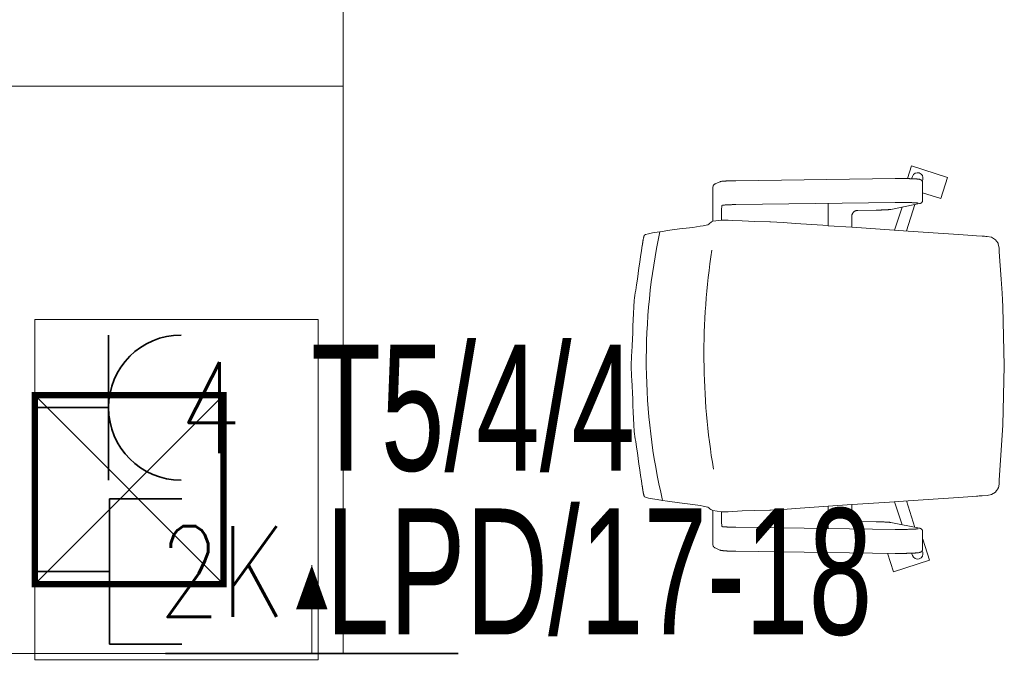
# Model space of a CAD drawing. Header units: millimetres. Extents: x 167773 to 185035, y -114105 to -66770.
# Tile 35 of 114: x 174370 to 174526, y -96689 to -96586. Entities that reach past the tile are written whole.
import ezdxf
from ezdxf.enums import TextEntityAlignment as Align

# ---------------------------------------------------------------- set-up
doc = ezdxf.new("R2010")
doc.units = ezdxf.units.MM
doc.linetypes.add('ACAD_ISO03W100', pattern=[30, 12, -18])
doc.layers.get('0').update_dxf_attribs({"lineweight": 9})
for name, color, linetype, lineweight in [('c-meble', 5, 'Continuous', 9), ('El-koryta_puszki', 1, 'Continuous', 35), ('El_gniazda', 144, 'Continuous', 35), ('h-hatch', 8, 'Continuous', 9)]:
    doc.layers.add(name, color=color, linetype=linetype, lineweight=lineweight)
doc.styles.add('Arial', font='arial.ttf')
doc.styles.add('ROMANS', font='romans__.ttf', dxfattribs={"height": 0.2})

# ---------------------------------------------------------------- blocks, each defined once
blk = doc.blocks.new('kanały_parter_rzut')
at = {"layer": 'h-hatch', "lineweight": -2, "extrusion": (0, 1, 1e-16)}
blk.add_line((-553.75, 7.5, 4), (-507.25, 7.5, 4), dxfattribs=at)
at = {"layer": 'h-hatch', "lineweight": -3, "extrusion": (0, 1, 1e-16)}
for p, q in [((-507.25, 7.5, 4), (-553.75, 7.5, 4)), ((-553.75, 7.5, 4), (-507.25, 7.5, 4))]:
    blk.add_line(p, q, dxfattribs=at)
blk = doc.blocks.new('strzalka')
at = {"layer": 'h-hatch'}
blk.add_lwpolyline([(0, 14, 0, 5, 0), (0, 7, 0, 0, 0)], format="xyseb", dxfattribs=at)
blk.add_lwpolyline([(0, 0), (0, 14)], dxfattribs=at)
blk = doc.blocks.new('kaseta1')
for p, q in [((-15, 15), (15, -15)), ((15, 15), (-15, -15))]:
    blk.add_line(p, q)
at = {"const_width": 1}
blk.add_lwpolyline([(-15, -15), (15, -15), (15, 15), (-15, 15)], close=True, dxfattribs=at)
blk = doc.blocks.new('gniazdo3')
at = {"color": 0, "linetype": 'Continuous'}
blk.add_line((4.94, -4.8), (4.94, 4.8), dxfattribs=at)
at = {"color": 0}
blk.add_line((4.94, 0), (0, 0), dxfattribs=at)
at = {"color": 0, "linetype": 'Continuous', "extrusion": (0, 0, -1)}
blk.add_ellipse((9.74, 0), major_axis=(-3.394, 3.394), ratio=1, start_param=3.926993, end_param=7.068585, dxfattribs=at)
at = {"color": 0, "linetype": 'Continuous', "style": 'ROMANS', "width": 0.8, "flags": 4}
blk.add_attdef('NR', text='', height=6, dxfattribs=at).set_placement((14.48, 0), align=Align.MIDDLE_CENTER)
blk = doc.blocks.new('rj45')
at = {"linetype": 'Continuous'}
blk.add_line((11.86, -11.52), (11.86, 11.52), dxfattribs=at)
at = {"ltscale": 10}
for p, q in [((23.38, 11.52), (11.86, 11.52)), ((23.38, -11.52), (11.86, -11.52))]:
    blk.add_line(p, q, dxfattribs=at)
blk.add_line((11.86, 0), (0, 0))
at = {"linetype": 'Continuous', "style": 'ROMANS', "width": 0.8, "flags": 4}
blk.add_attdef('NR', text='', height=14.4, rotation=360, dxfattribs=at).set_placement((34.75, 0), align=Align.MIDDLE_CENTER)

msp = doc.modelspace()

# ---------------------------------------------------------------- linework, layer by layer
at = {"color": 251}
for p, q in [((174511.06, -96611.54), (174511.71, -96609.53)), ((174517.42, -96611.38), (174511.71, -96609.53)), ((174483.79, -96611.87), (174509.08, -96611.53)), ((174509.08, -96611.53), (174509.17, -96611.53)), ((174509.17, -96611.53), (174509.25, -96611.53)), ((174509.25, -96611.53), (174509.34, -96611.53)), ((174509.34, -96611.53), (174509.42, -96611.52)), ((174509.42, -96611.52), (174509.51, -96611.52)), ((174509.51, -96611.52), (174509.6, -96611.52)), ((174509.6, -96611.52), (174509.69, -96611.52)), ((174509.69, -96611.52), (174509.77, -96611.52)), ((174509.77, -96611.52), (174509.86, -96611.52)), ((174509.86, -96611.52), (174509.95, -96611.52)), ((174509.95, -96611.52), (174510.04, -96611.52)), ((174510.04, -96611.52), (174510.13, -96611.52)), ((174510.13, -96611.52), (174510.21, -96611.52)), ((174510.21, -96611.52), (174510.3, -96611.53)), ((174510.3, -96611.53), (174510.39, -96611.53)), ((174510.39, -96611.53), (174510.47, -96611.53)), ((174510.47, -96611.53), (174510.56, -96611.53)), ((174510.56, -96611.53), (174510.64, -96611.53)), ((174510.64, -96611.53), (174510.73, -96611.53)), ((174510.73, -96611.53), (174510.81, -96611.53)), ((174510.81, -96611.53), (174510.9, -96611.53)), ((174510.9, -96611.53), (174510.98, -96611.53)), ((174510.98, -96611.53), (174511.06, -96611.54)), ((174511.06, -96611.54), (174511.14, -96611.54)), ((174511.14, -96611.54), (174511.22, -96611.54)), ((174511.72, -96611.56), (174511.84, -96611.19)), ((174516.34, -96614.71), (174517.42, -96611.38)), ((174480.22, -96612.66), (174480.21, -96612.68)), ((174480.23, -96612.63), (174480.22, -96612.66)), ((174480.25, -96612.6), (174480.23, -96612.63)), ((174480.26, -96612.58), (174480.25, -96612.6)), ((174480.27, -96612.56), (174480.26, -96612.58)), ((174480.29, -96612.55), (174480.27, -96612.56)), ((174480.31, -96612.53), (174480.29, -96612.55)), ((174480.33, -96612.5), (174480.31, -96612.53)), ((174480.35, -96612.48), (174480.33, -96612.5)), ((174480.38, -96612.46), (174480.35, -96612.48)), ((174480.41, -96612.43), (174480.38, -96612.46)), ((174480.45, -96612.41), (174480.41, -96612.43)), ((174480.5, -96612.39), (174480.45, -96612.41)), ((174480.5, -96612.39), (174481.26, -96612.05)), ((174481.26, -96612.05), (174481.29, -96612.04)), ((174481.29, -96612.04), (174481.32, -96612.03)), ((174481.32, -96612.03), (174481.35, -96612.02)), ((174481.35, -96612.02), (174481.37, -96612.01)), ((174481.37, -96612.01), (174481.42, -96612)), ((174481.42, -96612), (174481.47, -96611.99)), ((174481.47, -96611.99), (174481.56, -96611.97)), ((174481.56, -96611.97), (174481.61, -96611.97)), ((174481.61, -96611.97), (174481.66, -96611.96)), ((174481.66, -96611.96), (174481.72, -96611.95)), ((174481.72, -96611.95), (174481.77, -96611.95)), ((174481.77, -96611.95), (174481.84, -96611.94)), ((174481.84, -96611.94), (174481.9, -96611.94)), ((174481.9, -96611.94), (174481.97, -96611.93)), ((174481.97, -96611.93), (174482.04, -96611.93)), ((174482.04, -96611.93), (174482.12, -96611.92)), ((174482.12, -96611.92), (174482.19, -96611.92)), ((174482.19, -96611.92), (174482.27, -96611.91)), ((174482.27, -96611.91), (174482.36, -96611.91)), ((174482.36, -96611.91), (174482.44, -96611.9)), ((174482.44, -96611.9), (174482.53, -96611.9)), ((174482.53, -96611.9), (174482.63, -96611.9)), ((174482.63, -96611.9), (174482.72, -96611.89)), ((174482.72, -96611.89), (174482.82, -96611.89)), ((174482.82, -96611.89), (174482.92, -96611.88)), ((174482.92, -96611.88), (174483.02, -96611.88)), ((174483.02, -96611.88), (174483.12, -96611.88)), ((174483.12, -96611.88), (174483.23, -96611.88)), ((174483.23, -96611.88), (174483.34, -96611.87)), ((174483.34, -96611.87), (174483.45, -96611.87)), ((174483.45, -96611.87), (174483.56, -96611.87)), ((174483.56, -96611.87), (174483.67, -96611.87)), ((174483.67, -96611.87), (174483.79, -96611.87)), ((174511.22, -96611.54), (174511.3, -96611.54)), ((174511.3, -96611.54), (174511.38, -96611.54)), ((174511.38, -96611.54), (174511.45, -96611.55)), ((174511.45, -96611.55), (174511.53, -96611.55)), ((174511.53, -96611.55), (174511.6, -96611.55)), ((174511.6, -96611.55), (174511.68, -96611.55)), ((174511.68, -96611.55), (174511.75, -96611.56)), ((174511.75, -96611.56), (174511.82, -96611.56)), ((174511.82, -96611.56), (174511.88, -96611.56)), ((174511.88, -96611.56), (174511.95, -96611.57)), ((174511.95, -96611.57), (174512.02, -96611.57)), ((174512.02, -96611.57), (174512.08, -96611.57)), ((174512.08, -96611.57), (174512.14, -96611.58)), ((174512.14, -96611.58), (174512.2, -96611.58)), ((174512.2, -96611.58), (174512.26, -96611.58)), ((174512.26, -96611.58), (174512.32, -96611.59)), ((174512.32, -96611.59), (174512.37, -96611.59)), ((174512.37, -96611.59), (174512.43, -96611.59)), ((174512.43, -96611.59), (174512.48, -96611.6)), ((174512.48, -96611.6), (174512.53, -96611.6)), ((174512.53, -96611.6), (174512.58, -96611.61)), ((174512.58, -96611.61), (174512.62, -96611.61)), ((174512.62, -96611.61), (174512.67, -96611.61)), ((174512.67, -96611.61), (174512.71, -96611.62)), ((174512.71, -96611.62), (174512.75, -96611.62)), ((174512.75, -96611.62), (174512.82, -96611.63)), ((174512.82, -96611.63), (174512.89, -96611.64)), ((174512.89, -96611.64), (174512.96, -96611.65)), ((174512.96, -96611.65), (174513, -96611.66)), ((174513, -96611.66), (174513.04, -96611.67)), ((174513.04, -96611.67), (174513.08, -96611.68)), ((174513.08, -96611.68), (174513.12, -96611.7)), ((174513.12, -96611.7), (174513.14, -96611.71)), ((174513.14, -96611.71), (174513.17, -96611.72)), ((174513.17, -96611.72), (174513.2, -96611.74)), ((174513.2, -96611.74), (174513.22, -96611.75)), ((174513.22, -96611.75), (174513.24, -96611.76)), ((174513.24, -96611.76), (174513.26, -96611.78)), ((174513.26, -96611.78), (174513.29, -96611.79)), ((174513.29, -96611.79), (174513.31, -96611.81)), ((174513.31, -96611.81), (174513.34, -96611.84)), ((174513.34, -96611.84), (174513.36, -96611.87)), ((174513.36, -96611.87), (174513.39, -96611.91)), ((174513.39, -96611.91), (174513.42, -96611.95)), ((174513.42, -96611.94), (174513.49, -96611.73)), ((174513.42, -96611.95), (174513.44, -96611.98)), ((174513.44, -96611.98), (174513.45, -96612)), ((174513.45, -96615.16), (174513.45, -96612.01)), ((174480.14, -96613.37), (174480.14, -96618.31)), ((174513.45, -96613.78), (174516.34, -96614.71)), ((174481.66, -96615.77), (174481.59, -96615.8)), ((174481.66, -96615.77), (174481.66, -96615.77)), ((174481.66, -96615.77), (174481.66, -96615.77)), ((174481.67, -96615.77), (174481.66, -96615.77)), ((174481.69, -96615.76), (174481.67, -96615.77)), ((174481.72, -96615.76), (174481.69, -96615.76)), ((174481.75, -96615.75), (174481.72, -96615.76)), ((174481.78, -96615.75), (174481.75, -96615.75)), ((174481.82, -96615.75), (174481.78, -96615.75)), ((174481.87, -96615.74), (174481.82, -96615.75)), ((174481.92, -96615.74), (174481.87, -96615.74)), ((174481.97, -96615.73), (174481.92, -96615.74)), ((174482.02, -96615.73), (174481.97, -96615.73)), ((174482.08, -96615.72), (174482.02, -96615.73)), ((174482.14, -96615.72), (174482.08, -96615.72)), ((174482.21, -96615.71), (174482.14, -96615.72)), ((174482.28, -96615.71), (174482.21, -96615.71)), ((174482.35, -96615.71), (174482.28, -96615.71)), ((174482.42, -96615.7), (174482.35, -96615.71)), ((174482.5, -96615.7), (174482.42, -96615.7)), ((174482.58, -96615.69), (174482.5, -96615.7)), ((174482.66, -96615.69), (174482.58, -96615.69)), ((174482.74, -96615.69), (174482.66, -96615.69)), ((174482.83, -96615.68), (174482.74, -96615.69)), ((174482.92, -96615.68), (174482.83, -96615.68)), ((174483.01, -96615.68), (174482.92, -96615.68)), ((174483.1, -96615.68), (174483.01, -96615.68)), ((174483.2, -96615.67), (174483.1, -96615.68)), ((174483.3, -96615.67), (174483.2, -96615.67)), ((174483.39, -96615.67), (174483.3, -96615.67)), ((174483.49, -96615.67), (174483.39, -96615.67)), ((174483.59, -96615.66), (174483.49, -96615.67)), ((174483.7, -96615.66), (174483.59, -96615.66)), ((174483.8, -96615.66), (174483.7, -96615.66)), ((174509.09, -96615.32), (174483.8, -96615.66)), ((174498.48, -96615.47), (174498.48, -96619.01)), ((174508.42, -96616.42), (174512.96, -96615.51)), ((174508.99, -96619.72), (174510.21, -96616.06)), ((174509.25, -96615.32), (174509.09, -96615.32)), ((174509.4, -96615.32), (174509.25, -96615.32)), ((174509.55, -96615.32), (174509.4, -96615.32)), ((174509.71, -96615.32), (174509.55, -96615.32)), ((174509.86, -96615.32), (174509.71, -96615.32)), ((174510.02, -96615.32), (174509.86, -96615.32)), ((174510.17, -96615.32), (174510.02, -96615.32)), ((174510.32, -96615.32), (174510.17, -96615.32)), ((174510.48, -96615.32), (174510.32, -96615.32)), ((174510.63, -96615.32), (174510.48, -96615.32)), ((174510.78, -96615.33), (174510.63, -96615.32)), ((174510.92, -96615.33), (174510.78, -96615.33)), ((174511.07, -96615.33), (174510.92, -96615.33)), ((174510.92, -96619.85), (174512.25, -96615.65)), ((174511.21, -96615.34), (174511.07, -96615.33)), ((174511.34, -96615.34), (174511.21, -96615.34)), ((174511.48, -96615.34), (174511.34, -96615.34)), ((174511.6, -96615.35), (174511.48, -96615.34)), ((174511.73, -96615.35), (174511.6, -96615.35)), ((174511.85, -96615.36), (174511.73, -96615.35)), ((174511.9, -96615.36), (174511.85, -96615.36)), ((174511.96, -96615.36), (174511.9, -96615.36)), ((174512.01, -96615.37), (174511.96, -96615.36)), ((174512.07, -96615.37), (174512.01, -96615.37)), ((174512.12, -96615.37), (174512.07, -96615.37)), ((174512.17, -96615.38), (174512.12, -96615.37)), ((174512.22, -96615.38), (174512.17, -96615.38)), ((174512.26, -96615.38), (174512.22, -96615.38)), ((174512.31, -96615.38), (174512.26, -96615.38)), ((174512.35, -96615.39), (174512.31, -96615.38)), ((174512.39, -96615.39), (174512.35, -96615.39)), ((174512.43, -96615.39), (174512.39, -96615.39)), ((174512.47, -96615.4), (174512.43, -96615.39)), ((174512.51, -96615.4), (174512.47, -96615.4)), ((174512.54, -96615.4), (174512.51, -96615.4)), ((174512.57, -96615.41), (174512.54, -96615.4)), ((174512.6, -96615.41), (174512.57, -96615.41)), ((174512.63, -96615.41), (174512.6, -96615.41)), ((174512.66, -96615.42), (174512.63, -96615.41)), ((174512.68, -96615.42), (174512.66, -96615.42)), ((174512.7, -96615.42), (174512.68, -96615.42)), ((174512.72, -96615.43), (174512.7, -96615.42)), ((174512.73, -96615.43), (174512.72, -96615.43)), ((174512.74, -96615.43), (174512.73, -96615.43)), ((174512.75, -96615.43), (174512.74, -96615.43)), ((174512.75, -96615.43), (174512.75, -96615.43)), ((174512.96, -96615.51), (174513.03, -96615.5)), ((174513.03, -96615.5), (174513.07, -96615.49)), ((174513.07, -96615.49), (174513.09, -96615.48)), ((174513.09, -96615.48), (174513.11, -96615.47)), ((174513.11, -96615.47), (174513.14, -96615.46)), ((174513.14, -96615.46), (174513.17, -96615.45)), ((174513.17, -96615.45), (174513.2, -96615.43)), ((174513.2, -96615.43), (174513.22, -96615.42)), ((174513.22, -96615.42), (174513.24, -96615.41)), ((174513.24, -96615.41), (174513.26, -96615.4)), ((174513.26, -96615.4), (174513.28, -96615.38)), ((174513.28, -96615.38), (174513.31, -96615.36)), ((174513.31, -96615.36), (174513.33, -96615.33)), ((174513.33, -96615.33), (174513.36, -96615.3)), ((174513.36, -96615.3), (174513.39, -96615.26)), ((174513.39, -96615.26), (174513.41, -96615.24)), ((174513.41, -96615.24), (174513.42, -96615.22)), ((174513.42, -96615.22), (174513.44, -96615.19)), ((174513.44, -96615.19), (174513.45, -96615.17)), ((174481.51, -96617.01), (174481.51, -96618.13)), ((174502.21, -96617.45), (174502.2, -96617.5)), ((174502.2, -96617.5), (174502.2, -96617.55)), ((174502.2, -96617.55), (174502.2, -96617.6)), ((174502.2, -96617.6), (174502.2, -96619.26)), ((174502.22, -96617.4), (174502.21, -96617.45)), ((174502.23, -96617.35), (174502.22, -96617.4)), ((174502.24, -96617.3), (174502.23, -96617.35)), ((174502.25, -96617.26), (174502.24, -96617.3)), ((174502.27, -96617.21), (174502.25, -96617.26)), ((174502.29, -96617.16), (174502.27, -96617.21)), ((174502.31, -96617.12), (174502.29, -96617.16)), ((174502.34, -96617.08), (174502.31, -96617.12)), ((174502.36, -96617.03), (174502.34, -96617.08)), ((174502.39, -96616.99), (174502.36, -96617.03)), ((174502.42, -96616.95), (174502.39, -96616.99)), ((174502.45, -96616.92), (174502.42, -96616.95)), ((174502.48, -96616.88), (174502.45, -96616.92)), ((174502.52, -96616.84), (174502.48, -96616.88)), ((174502.55, -96616.81), (174502.52, -96616.84)), ((174502.59, -96616.78), (174502.55, -96616.81)), ((174502.63, -96616.75), (174502.59, -96616.78)), ((174502.67, -96616.73), (174502.63, -96616.75)), ((174502.71, -96616.7), (174502.67, -96616.73)), ((174502.75, -96616.68), (174502.71, -96616.7)), ((174502.8, -96616.66), (174502.75, -96616.68)), ((174502.84, -96616.64), (174502.8, -96616.66)), ((174502.88, -96616.63), (174502.84, -96616.64)), ((174502.93, -96616.61), (174502.88, -96616.63)), ((174502.97, -96616.6), (174502.93, -96616.61)), ((174503.02, -96616.59), (174502.97, -96616.6)), ((174503.06, -96616.59), (174503.02, -96616.59)), ((174503.11, -96616.58), (174503.06, -96616.59)), ((174503.16, -96616.58), (174503.11, -96616.58)), ((174503.16, -96616.58), (174506.09, -96616.54)), ((174506.09, -96616.54), (174506.19, -96616.54)), ((174506.19, -96616.54), (174506.29, -96616.54)), ((174506.29, -96616.54), (174506.39, -96616.54)), ((174506.39, -96616.54), (174506.49, -96616.54)), ((174506.49, -96616.54), (174506.58, -96616.53)), ((174506.58, -96616.53), (174506.68, -96616.53)), ((174506.68, -96616.53), (174506.77, -96616.53)), ((174506.77, -96616.53), (174506.86, -96616.53)), ((174506.86, -96616.53), (174506.95, -96616.52)), ((174506.95, -96616.52), (174507.04, -96616.52)), ((174507.04, -96616.52), (174507.13, -96616.52)), ((174507.13, -96616.52), (174507.21, -96616.51)), ((174507.21, -96616.51), (174507.29, -96616.51)), ((174507.29, -96616.51), (174507.37, -96616.51)), ((174507.37, -96616.51), (174507.45, -96616.5)), ((174507.45, -96616.5), (174507.53, -96616.5)), ((174507.53, -96616.5), (174507.6, -96616.5)), ((174507.6, -96616.5), (174507.67, -96616.49)), ((174507.67, -96616.49), (174507.74, -96616.49)), ((174507.74, -96616.49), (174507.81, -96616.48)), ((174507.81, -96616.48), (174507.87, -96616.48)), ((174507.87, -96616.48), (174507.94, -96616.47)), ((174507.94, -96616.47), (174508, -96616.47)), ((174508, -96616.47), (174508.05, -96616.46)), ((174508.05, -96616.46), (174508.11, -96616.46)), ((174508.11, -96616.46), (174508.16, -96616.45)), ((174508.16, -96616.45), (174508.21, -96616.45)), ((174508.21, -96616.45), (174508.25, -96616.44)), ((174508.25, -96616.44), (174508.3, -96616.44)), ((174508.3, -96616.44), (174508.34, -96616.43)), ((174508.34, -96616.43), (174508.42, -96616.42)), ((174474.84, -96619.53), (174476.96, -96619.28)), ((174478.11, -96619.11), (174476.96, -96619.28)), ((174478.59, -96619.02), (174478.11, -96619.11)), ((174479.34, -96618.85), (174478.59, -96619.02)), ((174479.52, -96618.76), (174479.34, -96618.85)), ((174479.67, -96618.59), (174479.52, -96618.76)), ((174479.84, -96618.51), (174479.67, -96618.59)), ((174479.84, -96618.51), (174479.92, -96618.42)), ((174480.15, -96618.31), (174479.92, -96618.42)), ((174481.51, -96618.13), (174480.15, -96618.31)), ((174482.58, -96618.13), (174481.51, -96618.13)), ((174482.58, -96618.13), (174483.33, -96618.17)), ((174483.33, -96618.17), (174484.8, -96618.25)), ((174484.8, -96618.25), (174486.81, -96618.34)), ((174486.81, -96618.34), (174489.18, -96618.38)), ((174489.18, -96618.38), (174489.32, -96618.38)), ((174489.32, -96618.38), (174491.32, -96618.51)), ((174493.3, -96618.65), (174491.32, -96618.51)), ((174498.48, -96619), (174493.3, -96618.65)), ((174502.2, -96619.26), (174498.48, -96619.01)), ((174502.2, -96619.26), (174502.26, -96619.26)), ((174502.26, -96619.26), (174508.19, -96619.67)), ((174469.15, -96620.9), (174469.16, -96620.87)), ((174469.15, -96620.94), (174469.15, -96620.9)), ((174469.16, -96620.87), (174469.17, -96620.84)), ((174469.17, -96620.84), (174469.18, -96620.81)), ((174469.18, -96620.79), (174469.19, -96620.76)), ((174469.18, -96620.81), (174469.18, -96620.79)), ((174469.19, -96620.76), (174469.2, -96620.74)), ((174469.2, -96620.71), (174469.21, -96620.69)), ((174469.2, -96620.74), (174469.2, -96620.71)), ((174469.21, -96620.69), (174469.22, -96620.67)), ((174469.22, -96620.65), (174469.23, -96620.63)), ((174469.22, -96620.67), (174469.22, -96620.65)), ((174469.23, -96620.63), (174469.24, -96620.61)), ((174469.24, -96620.59), (174469.25, -96620.58)), ((174469.24, -96620.61), (174469.24, -96620.59)), ((174469.25, -96620.58), (174469.26, -96620.56)), ((174469.26, -96620.55), (174469.27, -96620.54)), ((174469.26, -96620.56), (174469.26, -96620.55)), ((174469.27, -96620.53), (174469.28, -96620.52)), ((174469.27, -96620.54), (174469.27, -96620.53)), ((174469.28, -96620.51), (174469.29, -96620.51)), ((174469.28, -96620.52), (174469.28, -96620.51)), ((174469.29, -96620.5), (174469.3, -96620.5)), ((174469.29, -96620.51), (174469.29, -96620.5)), ((174469.3, -96620.5), (174469.44, -96620.43)), ((174469.44, -96620.43), (174469.9, -96620.3)), ((174469.9, -96620.3), (174470.56, -96620.17)), ((174470.56, -96620.17), (174471.31, -96620.04)), ((174471.31, -96620.04), (174472.17, -96619.92)), ((174472.17, -96619.92), (174472.93, -96619.79)), ((174472.93, -96619.79), (174474.84, -96619.53)), ((174508.19, -96619.67), (174511.17, -96619.87)), ((174510.92, -96619.86), (174510.92, -96619.86)), ((174511.17, -96619.87), (174515.14, -96620.14)), ((174515.14, -96620.14), (174519.14, -96620.41)), ((174520.64, -96620.52), (174519.14, -96620.41)), ((174520.64, -96620.52), (174522.01, -96620.61)), ((174522.92, -96620.67), (174522.01, -96620.61)), ((174522.92, -96620.67), (174523.32, -96620.69)), ((174523.32, -96620.69), (174523.52, -96620.71)), ((174523.61, -96620.71), (174523.52, -96620.71)), ((174523.71, -96620.72), (174523.61, -96620.71)), ((174524.42, -96620.85), (174523.71, -96620.72)), ((174525.04, -96621.25), (174524.42, -96620.85)), ((174468.94, -96622.12), (174468.95, -96622.08)), ((174468.95, -96622.03), (174468.96, -96621.99)), ((174468.95, -96622.08), (174468.95, -96622.03)), ((174468.96, -96621.99), (174468.97, -96621.94)), ((174468.97, -96621.9), (174468.98, -96621.86)), ((174468.97, -96621.94), (174468.97, -96621.9)), ((174468.98, -96621.86), (174468.99, -96621.82)), ((174468.99, -96621.77), (174469, -96621.73)), ((174468.99, -96621.82), (174468.99, -96621.77)), ((174469, -96621.73), (174469.01, -96621.69)), ((174469.01, -96621.65), (174469.02, -96621.61)), ((174469.01, -96621.69), (174469.01, -96621.65)), ((174469.02, -96621.61), (174469.03, -96621.56)), ((174469.03, -96621.52), (174469.04, -96621.48)), ((174469.03, -96621.56), (174469.03, -96621.52)), ((174469.04, -96621.48), (174469.05, -96621.44)), ((174469.05, -96621.41), (174469.06, -96621.37)), ((174469.05, -96621.44), (174469.05, -96621.41)), ((174469.06, -96621.37), (174469.07, -96621.33)), ((174469.07, -96621.29), (174469.08, -96621.25)), ((174469.07, -96621.33), (174469.07, -96621.29)), ((174469.08, -96621.25), (174469.09, -96621.22)), ((174469.09, -96621.18), (174469.1, -96621.15)), ((174469.09, -96621.22), (174469.09, -96621.18)), ((174469.13, -96621), (174469.14, -96620.97)), ((174469.14, -96620.97), (174469.15, -96620.94)), ((174525.21, -96621.49), (174525.04, -96621.25)), ((174525.44, -96621.81), (174525.21, -96621.49)), ((174525.44, -96621.81), (174525.48, -96621.96)), ((174525.48, -96621.96), (174525.6, -96622.52)), ((174525.6, -96622.52), (174525.64, -96623.15)), ((174525.64, -96623.15), (174525.94, -96627.52)), ((174526.12, -96629.7), (174525.94, -96627.52)), ((174526.18, -96630.79), (174526.12, -96629.7)), ((174526.23, -96631.88), (174526.18, -96630.79)), ((174526.44, -96641.27), (174526.23, -96631.88)), ((174526.23, -96650.66), (174526.44, -96641.27)), ((174525.64, -96659.39), (174526.23, -96650.66)), ((174525.5, -96660.59), (174525.6, -96660.02)), ((174525.6, -96659.94), (174525.61, -96659.86)), ((174525.6, -96660.02), (174525.6, -96659.94)), ((174525.61, -96659.86), (174525.62, -96659.7)), ((174525.64, -96659.39), (174525.62, -96659.7)), ((174468.95, -96660.46), (174468.94, -96660.42)), ((174468.95, -96660.51), (174468.95, -96660.46)), ((174468.96, -96660.55), (174468.95, -96660.51)), ((174468.97, -96660.59), (174468.96, -96660.55)), ((174468.97, -96660.64), (174468.97, -96660.59)), ((174468.98, -96660.68), (174468.97, -96660.64)), ((174468.99, -96660.72), (174468.98, -96660.68)), ((174468.99, -96660.77), (174468.99, -96660.72)), ((174469, -96660.81), (174468.99, -96660.77)), ((174469.01, -96660.85), (174469, -96660.81)), ((174469.01, -96660.89), (174469.01, -96660.85)), ((174469.02, -96660.93), (174469.01, -96660.89)), ((174469.03, -96660.98), (174469.02, -96660.93)), ((174469.03, -96661.02), (174469.03, -96660.98)), ((174469.04, -96661.06), (174469.03, -96661.02)), ((174469.05, -96661.1), (174469.04, -96661.06)), ((174469.05, -96661.13), (174469.05, -96661.1)), ((174469.06, -96661.17), (174469.05, -96661.13)), ((174469.07, -96661.21), (174469.06, -96661.17)), ((174469.07, -96661.25), (174469.07, -96661.21)), ((174469.08, -96661.28), (174469.07, -96661.25)), ((174469.09, -96661.32), (174469.08, -96661.28)), ((174469.09, -96661.36), (174469.09, -96661.32)), ((174469.1, -96661.39), (174469.09, -96661.36)), ((174469.14, -96661.57), (174469.13, -96661.54)), ((174469.15, -96661.6), (174469.14, -96661.57)), ((174525.04, -96661.29), (174524.42, -96661.68)), ((174525.21, -96661.05), (174525.04, -96661.29)), ((174525.44, -96660.73), (174525.21, -96661.05)), ((174525.48, -96660.58), (174525.44, -96660.73)), ((174469.15, -96661.63), (174469.15, -96661.6)), ((174469.16, -96661.67), (174469.15, -96661.63)), ((174469.17, -96661.7), (174469.16, -96661.67)), ((174469.18, -96661.72), (174469.17, -96661.7)), ((174469.18, -96661.75), (174469.18, -96661.72)), ((174469.19, -96661.78), (174469.18, -96661.75)), ((174469.2, -96661.8), (174469.19, -96661.78)), ((174469.2, -96661.83), (174469.2, -96661.8)), ((174469.21, -96661.85), (174469.2, -96661.83)), ((174469.22, -96661.87), (174469.21, -96661.85)), ((174469.22, -96661.89), (174469.22, -96661.87)), ((174469.23, -96661.91), (174469.22, -96661.89)), ((174469.24, -96661.93), (174469.23, -96661.91)), ((174469.24, -96661.95), (174469.24, -96661.93)), ((174469.25, -96661.96), (174469.24, -96661.95)), ((174469.26, -96661.98), (174469.25, -96661.96)), ((174469.26, -96661.99), (174469.26, -96661.98)), ((174469.27, -96662), (174469.26, -96661.99)), ((174469.27, -96662.01), (174469.27, -96662)), ((174469.28, -96662.02), (174469.27, -96662.01)), ((174469.28, -96662.02), (174469.28, -96662.02)), ((174469.29, -96662.03), (174469.28, -96662.02)), ((174469.29, -96662.03), (174469.29, -96662.03)), ((174469.3, -96662.04), (174469.29, -96662.03)), ((174469.44, -96662.11), (174469.3, -96662.04)), ((174469.44, -96662.11), (174469.44, -96662.11)), ((174469.45, -96662.11), (174469.44, -96662.11)), ((174469.45, -96662.11), (174469.9, -96662.24)), ((174470.56, -96662.37), (174469.9, -96662.24)), ((174471.31, -96662.49), (174470.56, -96662.37)), ((174472.17, -96662.62), (174471.31, -96662.49)), ((174472.93, -96662.75), (174472.17, -96662.62)), ((174474.84, -96663), (174472.93, -96662.75)), ((174474.84, -96663), (174476.96, -96663.26)), ((174508.19, -96662.87), (174502.26, -96663.28)), ((174511.17, -96662.67), (174508.19, -96662.87)), ((174508.99, -96662.82), (174510.21, -96666.48)), ((174510.92, -96662.68), (174512.25, -96666.89)), ((174510.92, -96662.68), (174510.92, -96662.68)), ((174515.14, -96662.4), (174511.17, -96662.67)), ((174515.14, -96662.4), (174519.14, -96662.13)), ((174520.64, -96662.02), (174519.14, -96662.13)), ((174520.64, -96662.02), (174522.01, -96661.93)), ((174522.01, -96661.93), (174522.13, -96661.92)), ((174522.13, -96661.92), (174522.24, -96661.92)), ((174522.24, -96661.92), (174522.47, -96661.9)), ((174522.47, -96661.9), (174522.92, -96661.87)), ((174522.92, -96661.87), (174523.71, -96661.82)), ((174523.71, -96661.82), (174524.42, -96661.68)), ((174476.96, -96663.26), (174478.11, -96663.43)), ((174478.11, -96663.43), (174478.59, -96663.52)), ((174478.59, -96663.52), (174479.34, -96663.69)), ((174479.34, -96663.69), (174479.52, -96663.78)), ((174479.52, -96663.78), (174479.67, -96663.95)), ((174479.67, -96663.95), (174479.84, -96664.03)), ((174479.92, -96664.12), (174479.84, -96664.03)), ((174479.92, -96664.12), (174480.15, -96664.23)), ((174480.14, -96664.23), (174480.14, -96669.17)), ((174481.51, -96664.41), (174480.15, -96664.23)), ((174481.51, -96664.41), (174481.51, -96665.53)), ((174481.51, -96664.41), (174482.58, -96664.41)), ((174483.33, -96664.37), (174482.58, -96664.41)), ((174483.33, -96664.37), (174484.8, -96664.29)), ((174484.8, -96664.29), (174486.81, -96664.2)), ((174489.18, -96664.16), (174486.81, -96664.2)), ((174489.32, -96664.16), (174489.18, -96664.16)), ((174489.32, -96664.16), (174491.32, -96664.03)), ((174491.32, -96664.03), (174493.3, -96663.89)), ((174493.3, -96663.89), (174498.48, -96663.54)), ((174502.2, -96663.28), (174498.48, -96663.53)), ((174498.48, -96663.53), (174498.48, -96667.07)), ((174502.2, -96663.28), (174502.2, -96664.94)), ((174502.2, -96663.28), (174502.26, -96663.28)), ((174502.2, -96664.94), (174502.2, -96664.99)), ((174502.2, -96664.99), (174502.2, -96665.04)), ((174502.2, -96665.04), (174502.21, -96665.09)), ((174502.21, -96665.09), (174502.22, -96665.14)), ((174502.22, -96665.14), (174502.23, -96665.19)), ((174502.23, -96665.19), (174502.24, -96665.24)), ((174502.24, -96665.24), (174502.25, -96665.28)), ((174502.25, -96665.28), (174502.27, -96665.33)), ((174502.27, -96665.33), (174502.29, -96665.38)), ((174502.29, -96665.38), (174502.31, -96665.42)), ((174502.31, -96665.42), (174502.34, -96665.46)), ((174502.34, -96665.46), (174502.36, -96665.51)), ((174502.36, -96665.51), (174502.39, -96665.55)), ((174502.39, -96665.55), (174502.42, -96665.59)), ((174502.42, -96665.59), (174502.45, -96665.62)), ((174502.45, -96665.62), (174502.48, -96665.66)), ((174502.48, -96665.66), (174502.52, -96665.69)), ((174502.52, -96665.69), (174502.55, -96665.73)), ((174502.55, -96665.73), (174502.59, -96665.76)), ((174502.59, -96665.76), (174502.63, -96665.79)), ((174502.63, -96665.79), (174502.67, -96665.81)), ((174502.67, -96665.81), (174502.71, -96665.84)), ((174502.71, -96665.84), (174502.75, -96665.86)), ((174502.75, -96665.86), (174502.8, -96665.88)), ((174502.8, -96665.88), (174502.84, -96665.9)), ((174502.84, -96665.9), (174502.88, -96665.91)), ((174502.88, -96665.91), (174502.93, -96665.93)), ((174502.93, -96665.93), (174502.97, -96665.94)), ((174502.97, -96665.94), (174503.02, -96665.95)), ((174503.02, -96665.95), (174503.06, -96665.95)), ((174503.06, -96665.95), (174503.11, -96665.96)), ((174503.11, -96665.96), (174503.16, -96665.96)), ((174506.09, -96666), (174503.16, -96665.96)), ((174506.19, -96666), (174506.09, -96666)), ((174506.29, -96666), (174506.19, -96666)), ((174506.39, -96666), (174506.29, -96666)), ((174506.49, -96666), (174506.39, -96666)), ((174506.58, -96666.01), (174506.49, -96666)), ((174506.68, -96666.01), (174506.58, -96666.01)), ((174506.77, -96666.01), (174506.68, -96666.01)), ((174506.86, -96666.01), (174506.77, -96666.01)), ((174506.95, -96666.02), (174506.86, -96666.01)), ((174507.04, -96666.02), (174506.95, -96666.02)), ((174507.13, -96666.02), (174507.04, -96666.02)), ((174507.21, -96666.03), (174507.13, -96666.02)), ((174507.29, -96666.03), (174507.21, -96666.03)), ((174507.37, -96666.03), (174507.29, -96666.03)), ((174507.45, -96666.04), (174507.37, -96666.03)), ((174507.53, -96666.04), (174507.45, -96666.04)), ((174507.6, -96666.04), (174507.53, -96666.04)), ((174507.67, -96666.05), (174507.6, -96666.04)), ((174507.74, -96666.05), (174507.67, -96666.05)), ((174507.81, -96666.06), (174507.74, -96666.05)), ((174507.87, -96666.06), (174507.81, -96666.06)), ((174507.94, -96666.07), (174507.87, -96666.06)), ((174508, -96666.07), (174507.94, -96666.07)), ((174508.05, -96666.08), (174508, -96666.07)), ((174508.11, -96666.08), (174508.05, -96666.08)), ((174508.16, -96666.09), (174508.11, -96666.08)), ((174508.21, -96666.09), (174508.16, -96666.09)), ((174508.25, -96666.1), (174508.21, -96666.09)), ((174508.3, -96666.1), (174508.25, -96666.1)), ((174508.34, -96666.11), (174508.3, -96666.1)), ((174508.42, -96666.12), (174508.34, -96666.11)), ((174512.96, -96667.03), (174508.42, -96666.12)), ((174481.59, -96666.74), (174481.66, -96666.77)), ((174481.66, -96666.77), (174481.67, -96666.77)), ((174481.66, -96666.77), (174481.66, -96666.77)), ((174481.66, -96666.77), (174481.66, -96666.77)), ((174481.67, -96666.77), (174481.69, -96666.78)), ((174481.69, -96666.78), (174481.72, -96666.78)), ((174481.72, -96666.78), (174481.75, -96666.79)), ((174481.75, -96666.79), (174481.78, -96666.79)), ((174481.78, -96666.79), (174481.82, -96666.79)), ((174481.82, -96666.79), (174481.87, -96666.8)), ((174481.87, -96666.8), (174481.92, -96666.8)), ((174481.92, -96666.8), (174481.97, -96666.81)), ((174481.97, -96666.81), (174482.02, -96666.81)), ((174482.02, -96666.81), (174482.08, -96666.82)), ((174482.08, -96666.82), (174482.14, -96666.82)), ((174482.14, -96666.82), (174482.21, -96666.83)), ((174482.21, -96666.83), (174482.28, -96666.83)), ((174482.28, -96666.83), (174482.35, -96666.83)), ((174482.35, -96666.83), (174482.42, -96666.84)), ((174482.42, -96666.84), (174482.5, -96666.84)), ((174482.5, -96666.84), (174482.58, -96666.84)), ((174482.58, -96666.84), (174482.66, -96666.85)), ((174482.66, -96666.85), (174482.74, -96666.85)), ((174482.74, -96666.85), (174482.83, -96666.85)), ((174482.83, -96666.85), (174482.92, -96666.86)), ((174482.92, -96666.86), (174483.01, -96666.86)), ((174483.01, -96666.86), (174483.1, -96666.86)), ((174483.1, -96666.86), (174483.2, -96666.87)), ((174483.2, -96666.87), (174483.3, -96666.87)), ((174483.3, -96666.87), (174483.39, -96666.87)), ((174483.39, -96666.87), (174483.49, -96666.87)), ((174483.49, -96666.87), (174483.59, -96666.87)), ((174483.59, -96666.87), (174483.7, -96666.88)), ((174483.7, -96666.88), (174483.8, -96666.88)), ((174483.8, -96666.88), (174509.09, -96667.21)), ((174509.09, -96667.21), (174509.25, -96667.22)), ((174509.25, -96667.22), (174509.4, -96667.22)), ((174509.4, -96667.22), (174509.55, -96667.22)), ((174509.55, -96667.22), (174509.71, -96667.22)), ((174509.71, -96667.22), (174509.86, -96667.22)), ((174509.86, -96667.22), (174510.02, -96667.22)), ((174510.02, -96667.22), (174510.17, -96667.22)), ((174510.17, -96667.22), (174510.32, -96667.22)), ((174510.32, -96667.22), (174510.48, -96667.22)), ((174510.48, -96667.22), (174510.63, -96667.21)), ((174510.63, -96667.21), (174510.78, -96667.21)), ((174510.78, -96667.21), (174510.92, -96667.21)), ((174510.92, -96667.21), (174511.07, -96667.21)), ((174511.07, -96667.21), (174511.21, -96667.2)), ((174511.21, -96667.2), (174511.34, -96667.2)), ((174511.34, -96667.2), (174511.48, -96667.19)), ((174511.48, -96667.19), (174511.6, -96667.19)), ((174511.6, -96667.19), (174511.73, -96667.19)), ((174511.73, -96667.19), (174511.79, -96667.18)), ((174511.79, -96667.18), (174511.85, -96667.18)), ((174511.85, -96667.18), (174511.9, -96667.18)), ((174511.9, -96667.18), (174511.96, -96667.18)), ((174511.96, -96667.18), (174512.01, -96667.17)), ((174512.01, -96667.17), (174512.07, -96667.17)), ((174512.07, -96667.17), (174512.12, -96667.17)), ((174512.12, -96667.17), (174512.17, -96667.16)), ((174512.17, -96667.16), (174512.22, -96667.16)), ((174512.22, -96667.16), (174512.26, -96667.16)), ((174512.26, -96667.16), (174512.31, -96667.15)), ((174512.31, -96667.15), (174512.35, -96667.15)), ((174512.35, -96667.15), (174512.39, -96667.15)), ((174512.39, -96667.15), (174512.43, -96667.14)), ((174512.43, -96667.14), (174512.47, -96667.14)), ((174512.47, -96667.14), (174512.51, -96667.14)), ((174512.51, -96667.14), (174512.54, -96667.13)), ((174512.54, -96667.13), (174512.58, -96667.13)), ((174512.58, -96667.13), (174512.61, -96667.13)), ((174512.61, -96667.13), (174512.63, -96667.12)), ((174512.63, -96667.12), (174512.66, -96667.12)), ((174512.66, -96667.12), (174512.68, -96667.12)), ((174512.68, -96667.12), (174512.7, -96667.12)), ((174512.7, -96667.12), (174512.72, -96667.11)), ((174512.72, -96667.11), (174512.73, -96667.11)), ((174512.73, -96667.11), (174512.74, -96667.11)), ((174512.74, -96667.11), (174512.75, -96667.11)), ((174512.75, -96667.11), (174512.75, -96667.11)), ((174513.03, -96667.04), (174512.96, -96667.03)), ((174513.07, -96667.05), (174513.03, -96667.04)), ((174513.09, -96667.06), (174513.07, -96667.05)), ((174513.11, -96667.07), (174513.09, -96667.06)), ((174513.14, -96667.08), (174513.11, -96667.07)), ((174513.17, -96667.09), (174513.14, -96667.08)), ((174513.2, -96667.11), (174513.17, -96667.09)), ((174513.22, -96667.12), (174513.2, -96667.11)), ((174513.24, -96667.13), (174513.22, -96667.12)), ((174513.26, -96667.14), (174513.24, -96667.13)), ((174513.28, -96667.16), (174513.26, -96667.14)), ((174513.31, -96667.18), (174513.28, -96667.16)), ((174513.33, -96667.21), (174513.31, -96667.18)), ((174513.36, -96667.24), (174513.33, -96667.21)), ((174513.39, -96667.27), (174513.36, -96667.24)), ((174513.41, -96667.3), (174513.39, -96667.27)), ((174513.42, -96667.32), (174513.41, -96667.3)), ((174513.44, -96667.35), (174513.42, -96667.32)), ((174513.45, -96667.37), (174513.44, -96667.35)), ((174513.45, -96670.53), (174513.45, -96667.38)), ((174513.49, -96668.75), (174513.45, -96668.76)), ((174513.49, -96668.75), (174514.57, -96672.08)), ((174480.21, -96669.86), (174480.22, -96669.88)), ((174480.22, -96669.88), (174480.23, -96669.91)), ((174480.23, -96669.91), (174480.25, -96669.94)), ((174480.25, -96669.94), (174480.26, -96669.96)), ((174480.26, -96669.96), (174480.27, -96669.97)), ((174480.27, -96669.97), (174480.29, -96669.99)), ((174480.29, -96669.99), (174480.31, -96670.01)), ((174480.31, -96670.01), (174480.33, -96670.04)), ((174480.33, -96670.04), (174480.35, -96670.06)), ((174480.35, -96670.06), (174480.38, -96670.08)), ((174480.38, -96670.08), (174480.41, -96670.11)), ((174480.41, -96670.11), (174480.45, -96670.13)), ((174480.45, -96670.13), (174480.5, -96670.15)), ((174481.26, -96670.49), (174480.5, -96670.15)), ((174481.29, -96670.5), (174481.26, -96670.49)), ((174481.32, -96670.52), (174481.29, -96670.5)), ((174481.35, -96670.53), (174481.32, -96670.52)), ((174481.38, -96670.53), (174481.35, -96670.53)), ((174481.4, -96670.54), (174481.38, -96670.53)), ((174481.43, -96670.55), (174481.4, -96670.54)), ((174481.47, -96670.55), (174481.43, -96670.55)), ((174481.51, -96670.56), (174481.47, -96670.55)), ((174481.56, -96670.57), (174481.51, -96670.56)), ((174481.61, -96670.57), (174481.56, -96670.57)), ((174481.66, -96670.58), (174481.61, -96670.57)), ((174481.72, -96670.58), (174481.66, -96670.58)), ((174481.77, -96670.59), (174481.72, -96670.58)), ((174481.84, -96670.6), (174481.77, -96670.59)), ((174481.9, -96670.6), (174481.84, -96670.6)), ((174481.97, -96670.61), (174481.9, -96670.6)), ((174482.04, -96670.61), (174481.97, -96670.61)), ((174482.12, -96670.62), (174482.04, -96670.61)), ((174482.19, -96670.62), (174482.12, -96670.62)), ((174482.27, -96670.63), (174482.19, -96670.62)), ((174482.36, -96670.63), (174482.27, -96670.63)), ((174482.44, -96670.64), (174482.36, -96670.63)), ((174482.53, -96670.64), (174482.44, -96670.64)), ((174482.63, -96670.64), (174482.53, -96670.64)), ((174482.72, -96670.65), (174482.63, -96670.64)), ((174482.82, -96670.65), (174482.72, -96670.65)), ((174482.92, -96670.65), (174482.82, -96670.65)), ((174483.02, -96670.66), (174482.92, -96670.65)), ((174483.12, -96670.66), (174483.02, -96670.66)), ((174483.23, -96670.66), (174483.12, -96670.66)), ((174483.34, -96670.67), (174483.23, -96670.66)), ((174483.45, -96670.67), (174483.34, -96670.67)), ((174483.56, -96670.67), (174483.45, -96670.67)), ((174483.67, -96670.67), (174483.56, -96670.67)), ((174483.79, -96670.67), (174483.67, -96670.67)), ((174509.08, -96671.01), (174483.79, -96670.67)), ((174512.02, -96670.97), (174511.95, -96670.97)), ((174512.08, -96670.97), (174512.02, -96670.97)), ((174512.14, -96670.96), (174512.08, -96670.97)), ((174512.2, -96670.96), (174512.14, -96670.96)), ((174512.26, -96670.96), (174512.2, -96670.96)), ((174512.32, -96670.95), (174512.26, -96670.96)), ((174512.37, -96670.95), (174512.32, -96670.95)), ((174512.43, -96670.95), (174512.37, -96670.95)), ((174512.48, -96670.94), (174512.43, -96670.95)), ((174512.53, -96670.94), (174512.48, -96670.94)), ((174512.58, -96670.93), (174512.53, -96670.94)), ((174512.62, -96670.93), (174512.58, -96670.93)), ((174512.67, -96670.92), (174512.62, -96670.93)), ((174512.75, -96670.92), (174512.67, -96670.92)), ((174512.83, -96670.91), (174512.75, -96670.92)), ((174512.9, -96670.89), (174512.83, -96670.91)), ((174512.97, -96670.88), (174512.9, -96670.89)), ((174513, -96670.87), (174512.97, -96670.88)), ((174513.04, -96670.87), (174513, -96670.87)), ((174513.08, -96670.85), (174513.04, -96670.87)), ((174513.1, -96670.85), (174513.08, -96670.85)), ((174513.12, -96670.84), (174513.1, -96670.85)), ((174513.14, -96670.83), (174513.12, -96670.84)), ((174513.17, -96670.82), (174513.14, -96670.83)), ((174513.2, -96670.8), (174513.17, -96670.82)), ((174513.22, -96670.79), (174513.2, -96670.8)), ((174513.24, -96670.78), (174513.22, -96670.79)), ((174513.26, -96670.76), (174513.24, -96670.78)), ((174513.29, -96670.75), (174513.26, -96670.76)), ((174513.31, -96670.72), (174513.29, -96670.75)), ((174513.34, -96670.7), (174513.31, -96670.72)), ((174513.36, -96670.67), (174513.34, -96670.7)), ((174513.39, -96670.63), (174513.36, -96670.67)), ((174513.42, -96670.59), (174513.39, -96670.63)), ((174513.44, -96670.56), (174513.42, -96670.59)), ((174513.42, -96670.6), (174513.49, -96670.81)), ((174513.45, -96670.54), (174513.44, -96670.56)), ((174507.91, -96670.99), (174508.86, -96673.94)), ((174508.86, -96673.94), (174514.57, -96672.08)), ((174509.17, -96671.01), (174509.08, -96671.01)), ((174509.25, -96671.01), (174509.17, -96671.01)), ((174509.34, -96671.01), (174509.25, -96671.01)), ((174509.42, -96671.01), (174509.34, -96671.01)), ((174509.51, -96671.01), (174509.42, -96671.01)), ((174509.6, -96671.02), (174509.51, -96671.01)), ((174509.69, -96671.02), (174509.6, -96671.02)), ((174509.77, -96671.02), (174509.69, -96671.02)), ((174509.86, -96671.02), (174509.77, -96671.02)), ((174509.95, -96671.02), (174509.86, -96671.02)), ((174510.04, -96671.02), (174509.95, -96671.02)), ((174510.13, -96671.02), (174510.04, -96671.02)), ((174510.21, -96671.01), (174510.13, -96671.02)), ((174510.3, -96671.01), (174510.21, -96671.01)), ((174510.39, -96671.01), (174510.3, -96671.01)), ((174510.47, -96671.01), (174510.39, -96671.01)), ((174510.56, -96671.01), (174510.47, -96671.01)), ((174510.64, -96671.01), (174510.56, -96671.01)), ((174510.73, -96671.01), (174510.64, -96671.01)), ((174510.81, -96671.01), (174510.73, -96671.01)), ((174510.9, -96671.01), (174510.81, -96671.01)), ((174510.98, -96671), (174510.9, -96671.01)), ((174511.06, -96671), (174510.98, -96671)), ((174511.14, -96671), (174511.06, -96671)), ((174511.22, -96671), (174511.14, -96671)), ((174511.3, -96671), (174511.22, -96671)), ((174511.38, -96670.99), (174511.3, -96671)), ((174511.45, -96670.99), (174511.38, -96670.99)), ((174511.53, -96670.99), (174511.45, -96670.99)), ((174511.6, -96670.99), (174511.53, -96670.99)), ((174511.68, -96670.98), (174511.6, -96670.99)), ((174511.75, -96670.98), (174511.68, -96670.98)), ((174511.72, -96670.98), (174511.84, -96671.34)), ((174511.82, -96670.98), (174511.75, -96670.98)), ((174511.88, -96670.98), (174511.82, -96670.98)), ((174511.95, -96670.97), (174511.88, -96670.98))]:
    msp.add_line(p, q, dxfattribs=at)
at = {"color": 251, "ltscale": 0.1}
for centre, radius, start, end in [((174566.22, -96640.35), 96.65, 167.8317, 193.321), ((174588.02, -96639.52), 109.29, 171.2417, 189.5449)]:
    msp.add_arc(centre, radius, start, end, dxfattribs=at)
at = {"color": 251, "extrusion": (0, 0, -1)}
for centre, major_axis, ratio, start_param, end_param in [((174512.66, -96611.47), (0.267, 0.823), 0.999017, -1.562013, 1.562013), ((174480.22, -96613.34), (0.004, 0.679), 0.116972, 4.659667, 6.230463), ((174481.66, -96616.94), (0.01, 1.32), 0.116972, 4.659667, 5.749749), ((174475.25, -96641.27), (27.48, 192.2), 0.046335, -1.514951, -1.477626), ((174469.04, -96622.29), (0.26, 1.8), 0.076146, -0.89307, -0.783548), ((174474.69, -96641.27), (27.12, 192.2), 0.043392, -1.522878, -1.514451), ((174476.05, -96641.27), (9.1, 192.2), 0.046161, -1.561533, -1.51894), ((174475.86, -96641.27), (8.99, 192.2), 0.045159, 4.710277, 4.721726), ((174475.86, -96641.27), (-8.99, 192.2), 0.045159, 4.703051, 4.714501), ((174476.05, -96641.27), (-9.1, 192.2), 0.046161, 4.660533, 4.703126), ((174474.69, -96641.27), (-27.12, 192.2), 0.043392, 4.656043, 4.66447), ((174475.25, -96641.27), (-27.48, 192.2), 0.046335, 4.619219, 4.656543), ((174469.04, -96660.25), (-0.26, 1.8), 0.076154, 3.925127, 4.034662), ((174481.66, -96665.6), (-0.01, 1.32), 0.116972, 3.675029, 4.765111), ((174480.22, -96669.2), (-0.004, 0.679), 0.116972, 3.194315, 4.765111), ((174512.66, -96671.07), (-0.267, 0.823), 0.999017, 1.579579, 4.703605)]:
    msp.add_ellipse(centre, major_axis=major_axis, ratio=ratio, start_param=start_param, end_param=end_param, dxfattribs=at)
at = {"layer": 'c-meble', "color": 251}
for points in [[(174421.44, -96506.89), (174351.44, -96506.89), (174351.44, -96596.89), (174421.44, -96596.89)], [(174421.44, -96596.89), (174351.44, -96596.89), (174351.44, -96686.89), (174421.44, -96686.89)]]:
    msp.add_lwpolyline(points, close=True, dxfattribs=at)
at = {"layer": 'El_gniazda', "linetype": 'ACAD_ISO03W100', "lineweight": 15, "ltscale": 5}
msp.add_lwpolyline([(174372.44, -96687.89), (174417.44, -96687.89), (174417.44, -96633.89), (174372.44, -96633.89)], close=True, dxfattribs=at)

# ---------------------------------------------------------------- block references
at = {"layer": 'El-koryta_puszki'}
msp.add_blockref('kaseta1', (174387.44, -96660.89), dxfattribs=at)
at = {"layer": 'El_gniazda'}
ref = msp.add_blockref('gniazdo3', (174372.3, -96647.89), dxfattribs=dict(at, xscale=2.399999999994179, yscale=2.399999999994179, zscale=2.399999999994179))
ref.add_attrib('NR', '4', dxfattribs={"linetype": 'Continuous', "height": 14.4, "style": 'ROMANS', "width": 0.8}).set_placement((174400.32, -96647.89), align=Align.MIDDLE_CENTER)
ref = msp.add_blockref('rj45', (174372.44, -96673.89), dxfattribs=at)
ref.add_attrib('NR', '2K', dxfattribs={"layer": '0', "linetype": 'Continuous', "height": 14.4, "rotation": 360, "style": 'ROMANS', "width": 0.8}).set_placement((174402.19, -96673.89), align=Align.MIDDLE_CENTER)
at = {"layer": 'h-hatch'}
for name, p in [('strzalka', (174416.44, -96686.89)), ('kanały_parter_rzut', (174946.94, -96694.39))]:
    msp.add_blockref(name, p, dxfattribs=at)

# ---------------------------------------------------------------- texts
at = {"layer": 'El_gniazda', "style": 'Arial', "width": 0.65}
for s, p in [('T5/4/4', (174442.06, -96647.89)), ('LPD/17-18', (174462.06, -96673.89))]:
    msp.add_text(s, height=20, dxfattribs=at).set_placement(p, align=Align.MIDDLE_CENTER)

doc.saveas('drawing.dxf')
